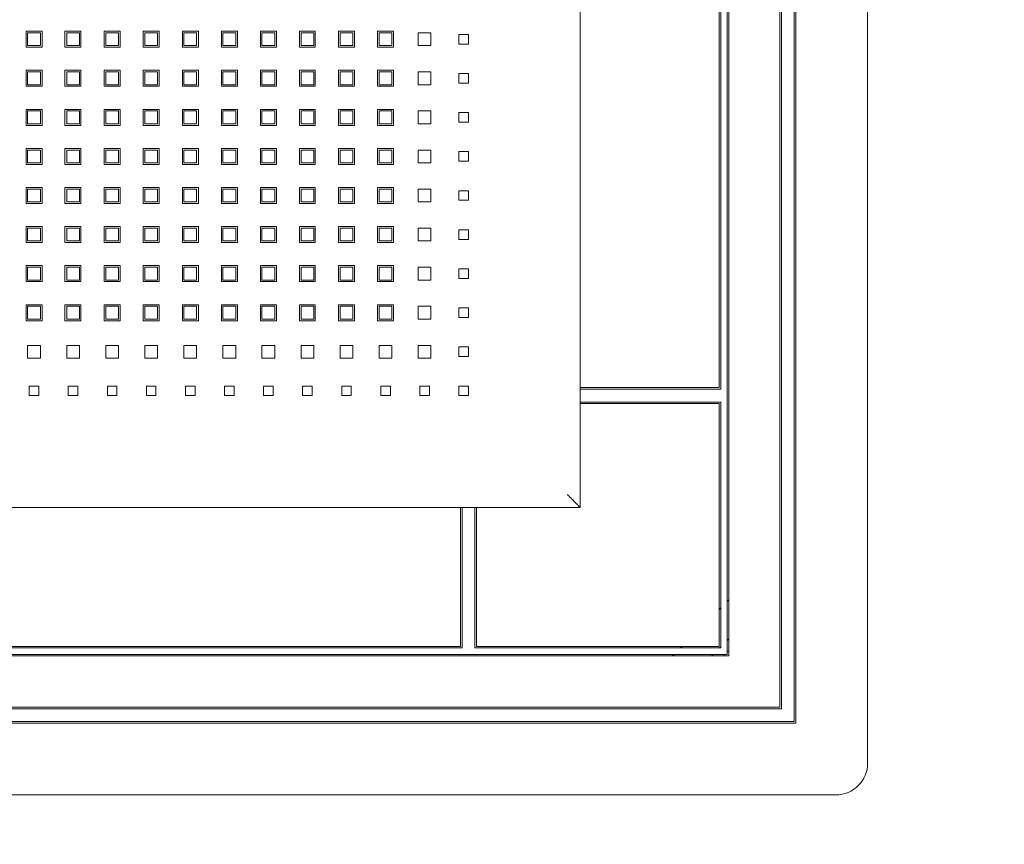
# Model space of a CAD drawing. Header units: millimetres. Extents: x -5941 to 19721, y -9230 to 6433.
# Tile 100 of 204: x 5873 to 5904, y -3952 to -3926. Entities that reach past the tile are written whole.
import ezdxf

# ---------------------------------------------------------------- set-up
doc = ezdxf.new("R2010")
doc.units = ezdxf.units.MM
doc.layers.add('A_wymiary', color=55, linetype='Continuous')
doc.layers.add('GL-urzadzenia', color=6, linetype='Continuous', lineweight=20)
doc.styles.add('ARIAL', font='arial.ttf', dxfattribs={"width": 0.8})
doc.dimstyles.new('100', dxfattribs={"dimscale": 100, "dimtxt": 0.18, "dimasz": 0.013, "dimexe": 0.2, "dimexo": 0, "dimgap": 0.06, "dimtad": 1, "dimdec": 1, "dimrnd": 0.5, "dimzin": 12, "dimdsep": 46, "dimtxsty": 'ARIAL', "dimblk": 'wymiar', "dimcen": 0, "dimdle": 0.2, "dimse1": 1, "dimse2": 1, "dimclrd": 256, "dimclre": 40, "dimclrt": 3, "dimaunit": 1, "dimadec": 0, "dimazin": 0, "dimtfac": 0.4, "dimtdec": 1, "dimtix": 1, "dimtmove": 2, "dimatfit": 3, "dimldrblk": 'wymiar', "dimfxl": 0, "dimtvp": 0.88, "dimtolj": 1, "dimtzin": 12, "dimarcsym": 0})

# ---------------------------------------------------------------- blocks, each defined once
blk = doc.blocks.new('wymiar')
at = {"color": 0, "ltscale": 100}
blk.add_line((0, -6.5), (0, 6.5), dxfattribs=at)
at = {"color": 0, "ltscale": 100, "const_width": 0.5}
blk.add_lwpolyline([(-3.25, -3.25), (3.25, 3.25)], dxfattribs=at)
blk = doc.blocks.new('*D112')
at = {"layer": 'A_wymiary', "lineweight": -2}
blk.add_line((5653.332, -4018.439), (6106.732, -4018.439), dxfattribs=at)
at = {"layer": 'Defpoints', "color": 0}
for p in [(5652.032, -3935.053), (6108.032, -3935.053), (6108.032, -4018.439)]:
    blk.add_point(p, dxfattribs=at)
at = {"layer": 'A_wymiary', "lineweight": -2, "xscale": 1.3, "yscale": 1.3, "zscale": 1.3, "rotation": 180}
blk.add_blockref('wymiar', (5652.032, -4018.439), dxfattribs=at)
at = {"layer": 'A_wymiary', "lineweight": -2, "xscale": 1.3, "yscale": 1.3, "zscale": 1.3}
blk.add_blockref('wymiar', (6108.032, -4018.439), dxfattribs=at)
at = {"layer": 'A_wymiary', "color": 3, "insert": (5880.032, -4003.249), "char_height": 18, "attachment_point": 5, "style": 'ARIAL'}
blk.add_mtext('\\A1;456', dxfattribs=at)
blk = doc.blocks.new('RSen_55_ME_FB_indoor unit - vrv - cassette-wall-floor_daikin - fxza50a2veb - fully flat cassette - fully flat decoration panel_daikin_lxwxh 620x620x306 mm-5003518-bottom')
at = {"lineweight": 18}
for start, end in [(90, 109.6344), (160.281, 179.9211)]:
    blk.add_arc((266.5, -266.5), 1.5, start, end, dxfattribs=at)
blk = doc.blocks.new('RSen_55_ME_FB_SOg - fxza50a2veb - fully flat decoration panel - SH_daikin_tbq - standard-4997338-bottom')
at = {"lineweight": 18}
for p, q in [((310, -300), (310, 300)), ((287, -287), (287, 287)), ((287.5, -287.5), (287.5, 287.5)), ((282.5, 282.5), (282.5, -282.5)), ((283, 283), (283, -283)), ((266, -266), (266, 266)), ((266.5, 266.5), (266.5, -266.5)), ((220, -220), (220, 220)), ((220, 220), (220, -220)), ((263.5, -182.5), (263.5, 182.5)), ((264, 183), (264, -183)), ((46.47, -75.93), (46.47, -70.93)), ((46.47, -70.93), (51.47, -70.93)), ((50.97, -71.43), (46.97, -71.43)), ((46.97, -71.43), (46.97, -75.43)), ((50.97, -75.43), (50.97, -71.43)), ((51.47, -70.93), (51.47, -75.93)), ((58.67, -75.93), (58.67, -70.93)), ((58.67, -70.93), (63.67, -70.93)), ((63.2, -71.43), (59.2, -71.43)), ((59.2, -71.43), (59.2, -75.43)), ((63.2, -75.43), (63.2, -71.43)), ((63.67, -70.93), (63.67, -75.93)), ((70.93, -70.93), (75.93, -70.93)), ((70.93, -75.93), (70.93, -70.93)), ((75.43, -71.43), (71.43, -71.43)), ((71.43, -71.43), (71.43, -75.43)), ((75.43, -75.43), (75.43, -71.43)), ((75.93, -70.93), (75.93, -75.93)), ((83.16, -70.93), (88.16, -70.93)), ((83.16, -75.93), (83.16, -70.93)), ((87.66, -71.43), (83.66, -71.43)), ((83.66, -71.43), (83.66, -75.43)), ((87.66, -75.43), (87.66, -71.43)), ((88.16, -70.93), (88.16, -75.93)), ((95.42, -70.93), (100.42, -70.93)), ((95.42, -75.93), (95.42, -70.93)), ((99.89, -71.43), (95.89, -71.43)), ((95.89, -71.43), (95.89, -75.43)), ((99.89, -75.43), (99.89, -71.43)), ((100.42, -70.93), (100.42, -75.93)), ((107.65, -70.93), (112.65, -70.93)), ((107.65, -75.93), (107.65, -70.93)), ((112.12, -71.43), (108.12, -71.43)), ((108.12, -71.43), (108.12, -75.43)), ((112.12, -75.43), (112.12, -71.43)), ((112.65, -70.93), (112.65, -75.93)), ((119.85, -75.93), (119.85, -70.93)), ((119.85, -70.93), (124.85, -70.93)), ((124.35, -71.43), (120.35, -71.43)), ((120.35, -71.43), (120.35, -75.43)), ((124.35, -75.43), (124.35, -71.43)), ((124.85, -70.93), (124.85, -75.93)), ((132.05, -75.93), (132.05, -70.93)), ((132.05, -70.93), (137.05, -70.93)), ((136.58, -71.43), (132.58, -71.43)), ((132.58, -71.43), (132.58, -75.43)), ((136.58, -75.43), (136.58, -71.43)), ((137.05, -70.93), (137.05, -75.93)), ((144.31, -70.93), (149.31, -70.93)), ((144.31, -75.93), (144.31, -70.93)), ((148.81, -71.43), (144.81, -71.43)), ((144.81, -71.43), (144.81, -75.43)), ((148.81, -75.43), (148.81, -71.43)), ((149.31, -70.93), (149.31, -75.93)), ((156.54, -75.93), (156.54, -70.93)), ((156.54, -70.93), (161.54, -70.93)), ((161.04, -71.43), (157.04, -71.43)), ((157.04, -71.43), (157.04, -75.43)), ((161.04, -75.43), (161.04, -71.43)), ((161.54, -70.93), (161.54, -75.93)), ((169.27, -75.43), (169.27, -71.43)), ((169.27, -71.43), (173.27, -71.43)), ((173.27, -71.43), (173.27, -75.43)), ((182, -74.93), (182, -71.93)), ((182, -71.93), (185, -71.93)), ((185, -71.93), (185, -74.93)), ((51.47, -75.93), (46.47, -75.93)), ((46.97, -75.43), (50.97, -75.43)), ((63.67, -75.93), (58.67, -75.93)), ((59.2, -75.43), (63.2, -75.43)), ((75.93, -75.93), (70.93, -75.93)), ((71.43, -75.43), (75.43, -75.43)), ((88.16, -75.93), (83.16, -75.93)), ((83.66, -75.43), (87.66, -75.43)), ((100.42, -75.93), (95.42, -75.93)), ((95.89, -75.43), (99.89, -75.43)), ((112.65, -75.93), (107.65, -75.93)), ((108.12, -75.43), (112.12, -75.43)), ((124.85, -75.93), (119.85, -75.93)), ((120.35, -75.43), (124.35, -75.43)), ((137.05, -75.93), (132.05, -75.93)), ((132.58, -75.43), (136.58, -75.43)), ((149.31, -75.93), (144.31, -75.93)), ((144.81, -75.43), (148.81, -75.43)), ((161.54, -75.93), (156.54, -75.93)), ((157.04, -75.43), (161.04, -75.43)), ((173.27, -75.43), (169.27, -75.43)), ((185, -74.93), (182, -74.93)), ((46.47, -88.16), (46.47, -83.16)), ((46.47, -83.16), (51.47, -83.16)), ((51.47, -83.16), (51.47, -88.16)), ((58.67, -88.16), (58.67, -83.16)), ((58.67, -83.16), (63.67, -83.16)), ((63.67, -83.16), (63.67, -88.16)), ((70.93, -83.16), (75.93, -83.16)), ((70.93, -88.16), (70.93, -83.16)), ((75.93, -83.16), (75.93, -88.16)), ((83.16, -83.16), (88.16, -83.16)), ((83.16, -88.16), (83.16, -83.16)), ((88.16, -83.16), (88.16, -88.16)), ((95.42, -83.16), (100.42, -83.16)), ((95.42, -88.16), (95.42, -83.16)), ((100.42, -83.16), (100.42, -88.16)), ((107.65, -83.16), (112.65, -83.16)), ((107.65, -88.16), (107.65, -83.16)), ((112.65, -83.16), (112.65, -88.16)), ((119.85, -88.16), (119.85, -83.16)), ((119.85, -83.16), (124.85, -83.16)), ((124.85, -83.16), (124.85, -88.16)), ((132.05, -88.16), (132.05, -83.16)), ((132.05, -83.16), (137.05, -83.16)), ((137.05, -83.16), (137.05, -88.16)), ((144.31, -83.16), (149.31, -83.16)), ((144.31, -88.16), (144.31, -83.16)), ((149.31, -83.16), (149.31, -88.16)), ((156.54, -88.16), (156.54, -83.16)), ((156.54, -83.16), (161.54, -83.16)), ((161.54, -83.16), (161.54, -88.16)), ((50.97, -83.66), (46.97, -83.66)), ((46.97, -83.66), (46.97, -87.66)), ((50.97, -87.66), (50.97, -83.66)), ((63.2, -83.66), (59.2, -83.66)), ((59.2, -83.66), (59.2, -87.66)), ((63.2, -87.66), (63.2, -83.66)), ((75.43, -83.66), (71.43, -83.66)), ((71.43, -83.66), (71.43, -87.66)), ((75.43, -87.66), (75.43, -83.66)), ((87.66, -83.66), (83.66, -83.66)), ((83.66, -83.66), (83.66, -87.66)), ((87.66, -87.66), (87.66, -83.66)), ((99.89, -83.66), (95.89, -83.66)), ((95.89, -83.66), (95.89, -87.66)), ((99.89, -87.66), (99.89, -83.66)), ((112.12, -83.66), (108.12, -83.66)), ((108.12, -83.66), (108.12, -87.66)), ((112.12, -87.66), (112.12, -83.66)), ((124.35, -83.66), (120.35, -83.66)), ((120.35, -83.66), (120.35, -87.66)), ((124.35, -87.66), (124.35, -83.66)), ((136.58, -83.66), (132.58, -83.66)), ((132.58, -83.66), (132.58, -87.66)), ((136.58, -87.66), (136.58, -83.66)), ((148.81, -83.66), (144.81, -83.66)), ((144.81, -83.66), (144.81, -87.66)), ((148.81, -87.66), (148.81, -83.66)), ((161.04, -83.66), (157.04, -83.66)), ((157.04, -83.66), (157.04, -87.66)), ((161.04, -87.66), (161.04, -83.66)), ((169.27, -87.66), (169.27, -83.66)), ((169.27, -83.66), (173.27, -83.66)), ((173.27, -83.66), (173.27, -87.66)), ((182, -87.16), (182, -84.16)), ((182, -84.16), (185, -84.16)), ((185, -84.16), (185, -87.16)), ((51.47, -88.16), (46.47, -88.16)), ((46.97, -87.66), (50.97, -87.66)), ((63.67, -88.16), (58.67, -88.16)), ((59.2, -87.66), (63.2, -87.66)), ((75.93, -88.16), (70.93, -88.16)), ((71.43, -87.66), (75.43, -87.66)), ((88.16, -88.16), (83.16, -88.16)), ((83.66, -87.66), (87.66, -87.66)), ((100.42, -88.16), (95.42, -88.16)), ((95.89, -87.66), (99.89, -87.66)), ((112.65, -88.16), (107.65, -88.16)), ((108.12, -87.66), (112.12, -87.66)), ((124.85, -88.16), (119.85, -88.16)), ((120.35, -87.66), (124.35, -87.66)), ((137.05, -88.16), (132.05, -88.16)), ((132.58, -87.66), (136.58, -87.66)), ((149.31, -88.16), (144.31, -88.16)), ((144.81, -87.66), (148.81, -87.66)), ((161.54, -88.16), (156.54, -88.16)), ((157.04, -87.66), (161.04, -87.66)), ((173.27, -87.66), (169.27, -87.66)), ((185, -87.16), (182, -87.16)), ((46.47, -100.39), (46.47, -95.39)), ((46.47, -95.39), (51.47, -95.39)), ((51.47, -95.39), (51.47, -100.39)), ((58.67, -100.39), (58.67, -95.39)), ((58.67, -95.39), (63.67, -95.39)), ((63.67, -95.39), (63.67, -100.39)), ((70.93, -95.39), (75.93, -95.39)), ((70.93, -100.39), (70.93, -95.39)), ((75.93, -95.39), (75.93, -100.39)), ((83.16, -95.39), (88.16, -95.39)), ((83.16, -100.39), (83.16, -95.39)), ((88.16, -95.39), (88.16, -100.39)), ((95.42, -95.39), (100.42, -95.39)), ((95.42, -100.39), (95.42, -95.39)), ((100.42, -95.39), (100.42, -100.39)), ((107.65, -95.39), (112.65, -95.39)), ((107.65, -100.39), (107.65, -95.39)), ((112.65, -95.39), (112.65, -100.39)), ((119.85, -100.39), (119.85, -95.39)), ((119.85, -95.39), (124.85, -95.39)), ((124.85, -95.39), (124.85, -100.39)), ((132.05, -100.39), (132.05, -95.39)), ((132.05, -95.39), (137.05, -95.39)), ((137.05, -95.39), (137.05, -100.39)), ((144.31, -95.39), (149.31, -95.39)), ((144.31, -100.39), (144.31, -95.39)), ((149.31, -95.39), (149.31, -100.39)), ((156.54, -100.39), (156.54, -95.39)), ((156.54, -95.39), (161.54, -95.39)), ((161.54, -95.39), (161.54, -100.39)), ((50.97, -95.89), (46.97, -95.89)), ((46.97, -95.89), (46.97, -99.89)), ((50.97, -99.89), (50.97, -95.89)), ((63.2, -95.89), (59.2, -95.89)), ((59.2, -95.89), (59.2, -99.89)), ((63.2, -99.89), (63.2, -95.89)), ((75.43, -95.89), (71.43, -95.89)), ((71.43, -95.89), (71.43, -99.89)), ((75.43, -99.89), (75.43, -95.89)), ((87.66, -95.89), (83.66, -95.89)), ((83.66, -95.89), (83.66, -99.89)), ((87.66, -99.89), (87.66, -95.89)), ((99.89, -95.89), (95.89, -95.89)), ((95.89, -95.89), (95.89, -99.89)), ((99.89, -99.89), (99.89, -95.89)), ((112.12, -95.89), (108.12, -95.89)), ((108.12, -95.89), (108.12, -99.89)), ((112.12, -99.89), (112.12, -95.89)), ((124.35, -95.89), (120.35, -95.89)), ((120.35, -95.89), (120.35, -99.89)), ((124.35, -99.89), (124.35, -95.89)), ((136.58, -95.89), (132.58, -95.89)), ((132.58, -95.89), (132.58, -99.89)), ((136.58, -99.89), (136.58, -95.89)), ((148.81, -95.89), (144.81, -95.89)), ((144.81, -95.89), (144.81, -99.89)), ((148.81, -99.89), (148.81, -95.89)), ((161.04, -95.89), (157.04, -95.89)), ((157.04, -95.89), (157.04, -99.89)), ((161.04, -99.89), (161.04, -95.89)), ((169.27, -99.89), (169.27, -95.89)), ((169.27, -95.89), (173.27, -95.89)), ((173.27, -95.89), (173.27, -99.89)), ((182, -99.39), (182, -96.39)), ((182, -96.39), (185, -96.39)), ((185, -96.39), (185, -99.39)), ((51.47, -100.39), (46.47, -100.39)), ((46.97, -99.89), (50.97, -99.89)), ((63.67, -100.39), (58.67, -100.39)), ((59.2, -99.89), (63.2, -99.89)), ((75.93, -100.39), (70.93, -100.39)), ((71.43, -99.89), (75.43, -99.89)), ((88.16, -100.39), (83.16, -100.39)), ((83.66, -99.89), (87.66, -99.89)), ((100.42, -100.39), (95.42, -100.39)), ((95.89, -99.89), (99.89, -99.89)), ((112.65, -100.39), (107.65, -100.39)), ((108.12, -99.89), (112.12, -99.89)), ((124.85, -100.39), (119.85, -100.39)), ((120.35, -99.89), (124.35, -99.89)), ((137.05, -100.39), (132.05, -100.39)), ((132.58, -99.89), (136.58, -99.89)), ((149.31, -100.39), (144.31, -100.39)), ((144.81, -99.89), (148.81, -99.89)), ((161.54, -100.39), (156.54, -100.39)), ((157.04, -99.89), (161.04, -99.89)), ((173.27, -99.89), (169.27, -99.89)), ((185, -99.39), (182, -99.39)), ((46.47, -112.62), (46.47, -107.62)), ((46.47, -107.62), (51.47, -107.62)), ((51.47, -107.62), (51.47, -112.62)), ((58.67, -112.62), (58.67, -107.62)), ((58.67, -107.62), (63.67, -107.62)), ((63.67, -107.62), (63.67, -112.62)), ((70.93, -107.62), (75.93, -107.62)), ((70.93, -112.62), (70.93, -107.62)), ((75.93, -107.62), (75.93, -112.62)), ((83.16, -107.62), (88.16, -107.62)), ((83.16, -112.62), (83.16, -107.62)), ((88.16, -107.62), (88.16, -112.62)), ((95.42, -107.62), (100.42, -107.62)), ((95.42, -112.62), (95.42, -107.62)), ((100.42, -107.62), (100.42, -112.62)), ((107.65, -107.62), (112.65, -107.62)), ((107.65, -112.62), (107.65, -107.62)), ((112.65, -107.62), (112.65, -112.62)), ((119.85, -112.62), (119.85, -107.62)), ((119.85, -107.62), (124.85, -107.62)), ((124.85, -107.62), (124.85, -112.62)), ((132.05, -112.62), (132.05, -107.62)), ((132.05, -107.62), (137.05, -107.62)), ((137.05, -107.62), (137.05, -112.62)), ((144.31, -107.62), (149.31, -107.62)), ((144.31, -112.62), (144.31, -107.62)), ((149.31, -107.62), (149.31, -112.62)), ((156.54, -112.62), (156.54, -107.62)), ((156.54, -107.62), (161.54, -107.62)), ((161.54, -107.62), (161.54, -112.62)), ((50.97, -108.12), (46.97, -108.12)), ((46.97, -108.12), (46.97, -112.12)), ((50.97, -112.12), (50.97, -108.12)), ((63.2, -108.12), (59.2, -108.12)), ((59.2, -108.12), (59.2, -112.12)), ((63.2, -112.12), (63.2, -108.12)), ((75.43, -108.12), (71.43, -108.12)), ((71.43, -108.12), (71.43, -112.12)), ((75.43, -112.12), (75.43, -108.12)), ((87.66, -108.12), (83.66, -108.12)), ((83.66, -108.12), (83.66, -112.12)), ((87.66, -112.12), (87.66, -108.12)), ((99.89, -108.12), (95.89, -108.12)), ((95.89, -108.12), (95.89, -112.12)), ((99.89, -112.12), (99.89, -108.12)), ((112.12, -108.12), (108.12, -108.12)), ((108.12, -108.12), (108.12, -112.12)), ((112.12, -112.12), (112.12, -108.12)), ((124.35, -108.12), (120.35, -108.12)), ((120.35, -108.12), (120.35, -112.12)), ((124.35, -112.12), (124.35, -108.12)), ((136.58, -108.12), (132.58, -108.12)), ((132.58, -108.12), (132.58, -112.12)), ((136.58, -112.12), (136.58, -108.12)), ((148.81, -108.12), (144.81, -108.12)), ((144.81, -108.12), (144.81, -112.12)), ((148.81, -112.12), (148.81, -108.12)), ((161.04, -108.12), (157.04, -108.12)), ((157.04, -108.12), (157.04, -112.12)), ((161.04, -112.12), (161.04, -108.12)), ((169.27, -112.12), (169.27, -108.12)), ((169.27, -108.12), (173.27, -108.12)), ((173.27, -108.12), (173.27, -112.12)), ((182, -111.62), (182, -108.62)), ((182, -108.62), (185, -108.62)), ((185, -108.62), (185, -111.62)), ((51.47, -112.62), (46.47, -112.62)), ((46.97, -112.12), (50.97, -112.12)), ((63.67, -112.62), (58.67, -112.62)), ((59.2, -112.12), (63.2, -112.12)), ((75.93, -112.62), (70.93, -112.62)), ((71.43, -112.12), (75.43, -112.12)), ((88.16, -112.62), (83.16, -112.62)), ((83.66, -112.12), (87.66, -112.12)), ((100.42, -112.62), (95.42, -112.62)), ((95.89, -112.12), (99.89, -112.12)), ((112.65, -112.62), (107.65, -112.62)), ((108.12, -112.12), (112.12, -112.12)), ((124.85, -112.62), (119.85, -112.62)), ((120.35, -112.12), (124.35, -112.12)), ((137.05, -112.62), (132.05, -112.62)), ((132.58, -112.12), (136.58, -112.12)), ((149.31, -112.62), (144.31, -112.62)), ((144.81, -112.12), (148.81, -112.12)), ((161.54, -112.62), (156.54, -112.62)), ((157.04, -112.12), (161.04, -112.12)), ((173.27, -112.12), (169.27, -112.12)), ((185, -111.62), (182, -111.62)), ((46.47, -124.85), (46.47, -119.85)), ((46.47, -119.85), (51.47, -119.85)), ((51.47, -119.85), (51.47, -124.85)), ((58.67, -124.85), (58.67, -119.85)), ((58.67, -119.85), (63.67, -119.85)), ((63.67, -119.85), (63.67, -124.85)), ((70.93, -119.85), (75.93, -119.85)), ((70.93, -124.85), (70.93, -119.85)), ((75.93, -119.85), (75.93, -124.85)), ((83.16, -119.85), (88.16, -119.85)), ((83.16, -124.85), (83.16, -119.85)), ((88.16, -119.85), (88.16, -124.85)), ((95.42, -119.85), (100.42, -119.85)), ((95.42, -124.85), (95.42, -119.85)), ((100.42, -119.85), (100.42, -124.85)), ((107.65, -119.85), (112.65, -119.85)), ((107.65, -124.85), (107.65, -119.85)), ((112.65, -119.85), (112.65, -124.85)), ((119.85, -124.85), (119.85, -119.85)), ((119.85, -119.85), (124.85, -119.85)), ((124.85, -119.85), (124.85, -124.85)), ((132.05, -124.85), (132.05, -119.85)), ((132.05, -119.85), (137.05, -119.85)), ((137.05, -119.85), (137.05, -124.85)), ((144.31, -119.85), (149.31, -119.85)), ((144.31, -124.85), (144.31, -119.85)), ((149.31, -119.85), (149.31, -124.85)), ((156.54, -124.85), (156.54, -119.85)), ((156.54, -119.85), (161.54, -119.85)), ((161.54, -119.85), (161.54, -124.85)), ((50.97, -120.35), (46.97, -120.35)), ((46.97, -120.35), (46.97, -124.35)), ((50.97, -124.35), (50.97, -120.35)), ((63.2, -120.35), (59.2, -120.35)), ((59.2, -120.35), (59.2, -124.35)), ((63.2, -124.35), (63.2, -120.35)), ((75.43, -120.35), (71.43, -120.35)), ((71.43, -120.35), (71.43, -124.35)), ((75.43, -124.35), (75.43, -120.35)), ((87.66, -120.35), (83.66, -120.35)), ((83.66, -120.35), (83.66, -124.35)), ((87.66, -124.35), (87.66, -120.35)), ((99.89, -120.35), (95.89, -120.35)), ((95.89, -120.35), (95.89, -124.35)), ((99.89, -124.35), (99.89, -120.35)), ((112.12, -120.35), (108.12, -120.35)), ((108.12, -120.35), (108.12, -124.35)), ((112.12, -124.35), (112.12, -120.35)), ((124.35, -120.35), (120.35, -120.35)), ((120.35, -120.35), (120.35, -124.35)), ((124.35, -124.35), (124.35, -120.35)), ((136.58, -120.35), (132.58, -120.35)), ((132.58, -120.35), (132.58, -124.35)), ((136.58, -124.35), (136.58, -120.35)), ((148.81, -120.35), (144.81, -120.35)), ((144.81, -120.35), (144.81, -124.35)), ((148.81, -124.35), (148.81, -120.35)), ((161.04, -120.35), (157.04, -120.35)), ((157.04, -120.35), (157.04, -124.35)), ((161.04, -124.35), (161.04, -120.35)), ((169.27, -124.35), (169.27, -120.35)), ((169.27, -120.35), (173.27, -120.35)), ((173.27, -120.35), (173.27, -124.35)), ((182, -123.85), (182, -120.85)), ((182, -120.85), (185, -120.85)), ((185, -120.85), (185, -123.85)), ((51.47, -124.85), (46.47, -124.85)), ((46.97, -124.35), (50.97, -124.35)), ((63.67, -124.85), (58.67, -124.85)), ((59.2, -124.35), (63.2, -124.35)), ((75.93, -124.85), (70.93, -124.85)), ((71.43, -124.35), (75.43, -124.35)), ((88.16, -124.85), (83.16, -124.85)), ((83.66, -124.35), (87.66, -124.35)), ((100.42, -124.85), (95.42, -124.85)), ((95.89, -124.35), (99.89, -124.35)), ((112.65, -124.85), (107.65, -124.85)), ((108.12, -124.35), (112.12, -124.35)), ((124.85, -124.85), (119.85, -124.85)), ((120.35, -124.35), (124.35, -124.35)), ((137.05, -124.85), (132.05, -124.85)), ((132.58, -124.35), (136.58, -124.35)), ((149.31, -124.85), (144.31, -124.85)), ((144.81, -124.35), (148.81, -124.35)), ((161.54, -124.85), (156.54, -124.85)), ((157.04, -124.35), (161.04, -124.35)), ((173.27, -124.35), (169.27, -124.35)), ((185, -123.85), (182, -123.85)), ((46.47, -137.08), (46.47, -132.08)), ((46.47, -132.08), (51.47, -132.08)), ((51.47, -132.08), (51.47, -137.08)), ((58.67, -137.08), (58.67, -132.08)), ((58.67, -132.08), (63.67, -132.08)), ((63.67, -132.08), (63.67, -137.08)), ((70.93, -132.08), (75.93, -132.08)), ((70.93, -137.08), (70.93, -132.08)), ((75.93, -132.08), (75.93, -137.08)), ((83.16, -132.08), (88.16, -132.08)), ((83.16, -137.08), (83.16, -132.08)), ((88.16, -132.08), (88.16, -137.08)), ((95.42, -132.08), (100.42, -132.08)), ((95.42, -137.08), (95.42, -132.08)), ((100.42, -132.08), (100.42, -137.08)), ((107.65, -132.08), (112.65, -132.08)), ((107.65, -137.08), (107.65, -132.08)), ((112.65, -132.08), (112.65, -137.08)), ((119.85, -137.08), (119.85, -132.08)), ((119.85, -132.08), (124.85, -132.08)), ((124.85, -132.08), (124.85, -137.08)), ((132.05, -137.08), (132.05, -132.08)), ((132.05, -132.08), (137.05, -132.08)), ((137.05, -132.08), (137.05, -137.08)), ((144.31, -132.08), (149.31, -132.08)), ((144.31, -137.08), (144.31, -132.08)), ((149.31, -132.08), (149.31, -137.08)), ((156.54, -137.08), (156.54, -132.08)), ((156.54, -132.08), (161.54, -132.08)), ((161.54, -132.08), (161.54, -137.08)), ((50.97, -132.58), (46.97, -132.58)), ((46.97, -132.58), (46.97, -136.58)), ((50.97, -136.58), (50.97, -132.58)), ((63.2, -132.58), (59.2, -132.58)), ((59.2, -132.58), (59.2, -136.58)), ((63.2, -136.58), (63.2, -132.58)), ((75.43, -132.58), (71.43, -132.58)), ((71.43, -132.58), (71.43, -136.58)), ((75.43, -136.58), (75.43, -132.58)), ((87.66, -132.58), (83.66, -132.58)), ((83.66, -132.58), (83.66, -136.58)), ((87.66, -136.58), (87.66, -132.58)), ((99.89, -132.58), (95.89, -132.58)), ((95.89, -132.58), (95.89, -136.58)), ((99.89, -136.58), (99.89, -132.58)), ((112.12, -132.58), (108.12, -132.58)), ((108.12, -132.58), (108.12, -136.58)), ((112.12, -136.58), (112.12, -132.58)), ((124.35, -132.58), (120.35, -132.58)), ((120.35, -132.58), (120.35, -136.58)), ((124.35, -136.58), (124.35, -132.58)), ((136.58, -132.58), (132.58, -132.58)), ((132.58, -132.58), (132.58, -136.58)), ((136.58, -136.58), (136.58, -132.58)), ((148.81, -132.58), (144.81, -132.58)), ((144.81, -132.58), (144.81, -136.58)), ((148.81, -136.58), (148.81, -132.58)), ((161.04, -132.58), (157.04, -132.58)), ((157.04, -132.58), (157.04, -136.58)), ((161.04, -136.58), (161.04, -132.58)), ((169.27, -136.58), (169.27, -132.58)), ((169.27, -132.58), (173.27, -132.58)), ((173.27, -132.58), (173.27, -136.58)), ((182, -136.08), (182, -133.08)), ((182, -133.08), (185, -133.08)), ((185, -133.08), (185, -136.08)), ((51.47, -137.08), (46.47, -137.08)), ((46.97, -136.58), (50.97, -136.58)), ((63.67, -137.08), (58.67, -137.08)), ((59.2, -136.58), (63.2, -136.58)), ((75.93, -137.08), (70.93, -137.08)), ((71.43, -136.58), (75.43, -136.58)), ((88.16, -137.08), (83.16, -137.08)), ((83.66, -136.58), (87.66, -136.58)), ((100.42, -137.08), (95.42, -137.08)), ((95.89, -136.58), (99.89, -136.58)), ((112.65, -137.08), (107.65, -137.08)), ((108.12, -136.58), (112.12, -136.58)), ((124.85, -137.08), (119.85, -137.08)), ((120.35, -136.58), (124.35, -136.58)), ((137.05, -137.08), (132.05, -137.08)), ((132.58, -136.58), (136.58, -136.58)), ((149.31, -137.08), (144.31, -137.08)), ((144.81, -136.58), (148.81, -136.58)), ((161.54, -137.08), (156.54, -137.08)), ((157.04, -136.58), (161.04, -136.58)), ((173.27, -136.58), (169.27, -136.58)), ((185, -136.08), (182, -136.08)), ((46.47, -149.31), (46.47, -144.31)), ((46.47, -144.31), (51.47, -144.31)), ((50.97, -144.81), (46.97, -144.81)), ((46.97, -144.81), (46.97, -148.81)), ((50.97, -148.81), (50.97, -144.81)), ((51.47, -144.31), (51.47, -149.31)), ((58.67, -149.31), (58.67, -144.31)), ((58.67, -144.31), (63.67, -144.31)), ((63.2, -144.81), (59.2, -144.81)), ((59.2, -144.81), (59.2, -148.81)), ((63.2, -148.81), (63.2, -144.81)), ((63.67, -144.31), (63.67, -149.31)), ((70.93, -144.31), (75.93, -144.31)), ((70.93, -149.31), (70.93, -144.31)), ((75.43, -144.81), (71.43, -144.81)), ((71.43, -144.81), (71.43, -148.81)), ((75.43, -148.81), (75.43, -144.81)), ((75.93, -144.31), (75.93, -149.31)), ((83.16, -144.31), (88.16, -144.31)), ((83.16, -149.31), (83.16, -144.31)), ((87.66, -144.81), (83.66, -144.81)), ((83.66, -144.81), (83.66, -148.81)), ((87.66, -148.81), (87.66, -144.81)), ((88.16, -144.31), (88.16, -149.31)), ((95.42, -144.31), (100.42, -144.31)), ((95.42, -149.31), (95.42, -144.31)), ((99.89, -144.81), (95.89, -144.81)), ((95.89, -144.81), (95.89, -148.81)), ((99.89, -148.81), (99.89, -144.81)), ((100.42, -144.31), (100.42, -149.31)), ((107.65, -144.31), (112.65, -144.31)), ((107.65, -149.31), (107.65, -144.31)), ((112.12, -144.81), (108.12, -144.81)), ((108.12, -144.81), (108.12, -148.81)), ((112.12, -148.81), (112.12, -144.81)), ((112.65, -144.31), (112.65, -149.31)), ((119.85, -149.31), (119.85, -144.31)), ((119.85, -144.31), (124.85, -144.31)), ((124.35, -144.81), (120.35, -144.81)), ((120.35, -144.81), (120.35, -148.81)), ((124.35, -148.81), (124.35, -144.81)), ((124.85, -144.31), (124.85, -149.31)), ((132.05, -149.31), (132.05, -144.31)), ((132.05, -144.31), (137.05, -144.31)), ((136.58, -144.81), (132.58, -144.81)), ((132.58, -144.81), (132.58, -148.81)), ((136.58, -148.81), (136.58, -144.81)), ((137.05, -144.31), (137.05, -149.31)), ((144.31, -144.31), (149.31, -144.31)), ((144.31, -149.31), (144.31, -144.31)), ((148.81, -144.81), (144.81, -144.81)), ((144.81, -144.81), (144.81, -148.81)), ((148.81, -148.81), (148.81, -144.81)), ((149.31, -144.31), (149.31, -149.31)), ((156.54, -149.31), (156.54, -144.31)), ((156.54, -144.31), (161.54, -144.31)), ((161.04, -144.81), (157.04, -144.81)), ((157.04, -144.81), (157.04, -148.81)), ((161.04, -148.81), (161.04, -144.81)), ((161.54, -144.31), (161.54, -149.31)), ((169.27, -148.81), (169.27, -144.81)), ((169.27, -144.81), (173.27, -144.81)), ((173.27, -144.81), (173.27, -148.81)), ((182, -148.31), (182, -145.31)), ((182, -145.31), (185, -145.31)), ((185, -145.31), (185, -148.31)), ((51.47, -149.31), (46.47, -149.31)), ((46.97, -148.81), (50.97, -148.81)), ((63.67, -149.31), (58.67, -149.31)), ((59.2, -148.81), (63.2, -148.81)), ((75.93, -149.31), (70.93, -149.31)), ((71.43, -148.81), (75.43, -148.81)), ((88.16, -149.31), (83.16, -149.31)), ((83.66, -148.81), (87.66, -148.81)), ((100.42, -149.31), (95.42, -149.31)), ((95.89, -148.81), (99.89, -148.81)), ((112.65, -149.31), (107.65, -149.31)), ((108.12, -148.81), (112.12, -148.81)), ((124.85, -149.31), (119.85, -149.31)), ((120.35, -148.81), (124.35, -148.81)), ((137.05, -149.31), (132.05, -149.31)), ((132.58, -148.81), (136.58, -148.81)), ((149.31, -149.31), (144.31, -149.31)), ((144.81, -148.81), (148.81, -148.81)), ((161.54, -149.31), (156.54, -149.31)), ((157.04, -148.81), (161.04, -148.81)), ((173.27, -148.81), (169.27, -148.81)), ((185, -148.31), (182, -148.31)), ((46.47, -161.54), (46.47, -156.54)), ((46.47, -156.54), (51.47, -156.54)), ((50.97, -157.04), (46.97, -157.04)), ((46.97, -157.04), (46.97, -161.04)), ((50.97, -161.04), (50.97, -157.04)), ((51.47, -156.54), (51.47, -161.54)), ((58.67, -161.54), (58.67, -156.54)), ((58.67, -156.54), (63.67, -156.54)), ((63.2, -157.04), (59.2, -157.04)), ((59.2, -157.04), (59.2, -161.04)), ((63.2, -161.04), (63.2, -157.04)), ((63.67, -156.54), (63.67, -161.54)), ((70.93, -156.54), (75.93, -156.54)), ((70.93, -161.54), (70.93, -156.54)), ((75.43, -157.04), (71.43, -157.04)), ((71.43, -157.04), (71.43, -161.04)), ((75.43, -161.04), (75.43, -157.04)), ((75.93, -156.54), (75.93, -161.54)), ((83.16, -156.54), (88.16, -156.54)), ((83.16, -161.54), (83.16, -156.54)), ((87.66, -157.04), (83.66, -157.04)), ((83.66, -157.04), (83.66, -161.04)), ((87.66, -161.04), (87.66, -157.04)), ((88.16, -156.54), (88.16, -161.54)), ((95.42, -156.54), (100.42, -156.54)), ((95.42, -161.54), (95.42, -156.54)), ((99.89, -157.04), (95.89, -157.04)), ((95.89, -157.04), (95.89, -161.04)), ((99.89, -161.04), (99.89, -157.04)), ((100.42, -156.54), (100.42, -161.54)), ((107.65, -156.54), (112.65, -156.54)), ((107.65, -161.54), (107.65, -156.54)), ((112.12, -157.04), (108.12, -157.04)), ((108.12, -157.04), (108.12, -161.04)), ((112.12, -161.04), (112.12, -157.04)), ((112.65, -156.54), (112.65, -161.54)), ((119.85, -161.54), (119.85, -156.54)), ((119.85, -156.54), (124.85, -156.54)), ((124.35, -157.04), (120.35, -157.04)), ((120.35, -157.04), (120.35, -161.04)), ((124.35, -161.04), (124.35, -157.04)), ((124.85, -156.54), (124.85, -161.54)), ((132.05, -161.54), (132.05, -156.54)), ((132.05, -156.54), (137.05, -156.54)), ((136.58, -157.04), (132.58, -157.04)), ((132.58, -157.04), (132.58, -161.04)), ((136.58, -161.04), (136.58, -157.04)), ((137.05, -156.54), (137.05, -161.54)), ((144.31, -156.54), (149.31, -156.54)), ((144.31, -161.54), (144.31, -156.54)), ((148.81, -157.04), (144.81, -157.04)), ((144.81, -157.04), (144.81, -161.04)), ((148.81, -161.04), (148.81, -157.04)), ((149.31, -156.54), (149.31, -161.54)), ((156.54, -161.54), (156.54, -156.54)), ((156.54, -156.54), (161.54, -156.54)), ((161.04, -157.04), (157.04, -157.04)), ((157.04, -157.04), (157.04, -161.04)), ((161.04, -161.04), (161.04, -157.04)), ((161.54, -156.54), (161.54, -161.54)), ((169.27, -161.04), (169.27, -157.04)), ((169.27, -157.04), (173.27, -157.04)), ((173.27, -157.04), (173.27, -161.04)), ((182, -160.54), (182, -157.54)), ((182, -157.54), (185, -157.54)), ((185, -157.54), (185, -160.54)), ((51.47, -161.54), (46.47, -161.54)), ((46.97, -161.04), (50.97, -161.04)), ((63.67, -161.54), (58.67, -161.54)), ((59.2, -161.04), (63.2, -161.04)), ((75.93, -161.54), (70.93, -161.54)), ((71.43, -161.04), (75.43, -161.04)), ((88.16, -161.54), (83.16, -161.54)), ((83.66, -161.04), (87.66, -161.04)), ((100.42, -161.54), (95.42, -161.54)), ((95.89, -161.04), (99.89, -161.04)), ((112.65, -161.54), (107.65, -161.54)), ((108.12, -161.04), (112.12, -161.04)), ((124.85, -161.54), (119.85, -161.54)), ((120.35, -161.04), (124.35, -161.04)), ((137.05, -161.54), (132.05, -161.54)), ((132.58, -161.04), (136.58, -161.04)), ((149.31, -161.54), (144.31, -161.54)), ((144.81, -161.04), (148.81, -161.04)), ((161.54, -161.54), (156.54, -161.54)), ((157.04, -161.04), (161.04, -161.04)), ((173.27, -161.04), (169.27, -161.04)), ((185, -160.54), (182, -160.54)), ((46.97, -173.27), (46.97, -169.27)), ((46.97, -169.27), (50.97, -169.27)), ((50.97, -169.27), (50.97, -173.27)), ((59.2, -173.27), (59.2, -169.27)), ((59.2, -169.27), (63.2, -169.27)), ((63.2, -169.27), (63.2, -173.27)), ((71.43, -173.27), (71.43, -169.27)), ((71.43, -169.27), (75.43, -169.27)), ((75.43, -169.27), (75.43, -173.27)), ((83.66, -173.27), (83.66, -169.27)), ((83.66, -169.27), (87.66, -169.27)), ((87.66, -169.27), (87.66, -173.27)), ((95.89, -173.27), (95.89, -169.27)), ((95.89, -169.27), (99.89, -169.27)), ((99.89, -169.27), (99.89, -173.27)), ((108.12, -173.27), (108.12, -169.27)), ((108.12, -169.27), (112.12, -169.27)), ((112.12, -169.27), (112.12, -173.27)), ((120.35, -173.27), (120.35, -169.27)), ((120.35, -169.27), (124.35, -169.27)), ((124.35, -169.27), (124.35, -173.27)), ((132.58, -173.27), (132.58, -169.27)), ((132.58, -169.27), (136.58, -169.27)), ((136.58, -169.27), (136.58, -173.27)), ((144.81, -173.27), (144.81, -169.27)), ((144.81, -169.27), (148.81, -169.27)), ((148.81, -169.27), (148.81, -173.27)), ((157.04, -173.27), (157.04, -169.27)), ((157.04, -169.27), (161.04, -169.27)), ((161.04, -169.27), (161.04, -173.27)), ((169.27, -173.27), (169.27, -169.27)), ((169.27, -169.27), (173.27, -169.27)), ((173.27, -169.27), (173.27, -173.27)), ((182, -172.77), (182, -169.77)), ((182, -169.77), (185, -169.77)), ((185, -169.77), (185, -172.77)), ((50.97, -173.27), (46.97, -173.27)), ((63.2, -173.27), (59.2, -173.27)), ((75.43, -173.27), (71.43, -173.27)), ((87.66, -173.27), (83.66, -173.27)), ((99.89, -173.27), (95.89, -173.27)), ((112.12, -173.27), (108.12, -173.27)), ((124.35, -173.27), (120.35, -173.27)), ((136.58, -173.27), (132.58, -173.27)), ((148.81, -173.27), (144.81, -173.27)), ((161.04, -173.27), (157.04, -173.27)), ((173.27, -173.27), (169.27, -173.27)), ((185, -172.77), (182, -172.77)), ((47.47, -182), (50.47, -182)), ((47.47, -185), (47.47, -182)), ((50.47, -182), (50.47, -185)), ((59.7, -182), (62.7, -182)), ((59.7, -185), (59.7, -182)), ((62.7, -182), (62.7, -185)), ((71.93, -182), (74.93, -182)), ((71.93, -185), (71.93, -182)), ((74.93, -182), (74.93, -185)), ((84.16, -182), (87.16, -182)), ((84.16, -185), (84.16, -182)), ((87.16, -182), (87.16, -185)), ((96.39, -182), (99.39, -182)), ((96.39, -185), (96.39, -182)), ((99.39, -182), (99.39, -185)), ((108.62, -182), (111.62, -182)), ((108.62, -185), (108.62, -182)), ((111.62, -182), (111.62, -185)), ((120.85, -182), (123.85, -182)), ((120.85, -185), (120.85, -182)), ((123.85, -182), (123.85, -185)), ((133.08, -182), (136.08, -182)), ((133.08, -185), (133.08, -182)), ((136.08, -182), (136.08, -185)), ((145.31, -182), (148.31, -182)), ((145.31, -185), (145.31, -182)), ((148.31, -182), (148.31, -185)), ((157.54, -182), (160.54, -182)), ((157.54, -185), (157.54, -182)), ((160.54, -182), (160.54, -185)), ((169.77, -182), (172.77, -182)), ((169.77, -185), (169.77, -182)), ((172.77, -182), (172.77, -185)), ((182, -185), (182, -182)), ((182, -182), (185, -182)), ((185, -182), (185, -185)), ((220, -182.5), (222.14, -182.5)), ((222.14, -183), (220, -183)), ((222.14, -182.5), (263.5, -182.5)), ((264, -183), (222.14, -183)), ((50.47, -185), (47.47, -185)), ((62.7, -185), (59.7, -185)), ((74.93, -185), (71.93, -185)), ((87.16, -185), (84.16, -185)), ((99.39, -185), (96.39, -185)), ((111.62, -185), (108.62, -185)), ((123.85, -185), (120.85, -185)), ((136.08, -185), (133.08, -185)), ((148.31, -185), (145.31, -185)), ((160.54, -185), (157.54, -185)), ((172.77, -185), (169.77, -185)), ((185, -185), (182, -185)), ((220, -187), (222.14, -187)), ((222.14, -187.5), (220, -187.5)), ((222.14, -187), (264, -187)), ((263.5, -187.5), (222.14, -187.5)), ((263.5, -263.5), (263.5, -187.5)), ((263.5, -187.5), (263.5, -187.5)), ((264, -187), (264, -264)), ((-220, -220), (220, -220)), ((220, -220), (-220, -220)), ((182.5, -222.14), (182.5, -220)), ((183, -220), (183, -222.14)), ((187, -222.14), (187, -220)), ((187.5, -220), (187.5, -222.14)), ((182.5, -263.5), (182.5, -222.14)), ((183, -222.14), (183, -264)), ((187, -264), (187, -222.14)), ((187.5, -222.14), (187.5, -263.5)), ((266.5, -248.93), (266, -249.43)), ((264, -251.43), (263.5, -251.93)), ((266, -261.63), (266.5, -261.13)), ((183, -264), (-183, -264)), ((-182.5, -263.5), (182.5, -263.5)), ((264, -264), (187, -264)), ((187.5, -263.5), (263.5, -263.5)), ((251.93, -263.5), (251.43, -264)), ((263.63, -264), (264, -263.63)), ((266.5, -266.5), (-266.5, -266.5)), ((-266, -266), (266, -266)), ((249.43, -266), (248.93, -266.5)), ((261.28, -266.35), (261.63, -266)), ((283, -283), (-283, -283)), ((282.5, -282.5), (-282.5, -282.5)), ((-287.5, -287.5), (287.5, -287.5)), ((-287, -287), (287, -287)), ((-300, -310), (300, -310))]:
    blk.add_line(p, q, dxfattribs=at)
for centre, radius, start, end in [((263.93, -269), 3.75, 135, 137.9328), ((300, -300), 10, 270, 360)]:
    blk.add_arc(centre, radius, start, end, dxfattribs=at)
blk.add_open_spline([(220, -220), (220, -220), (219.93, -219.93), (219.71, -219.71), (219.47, -219.47), (219.23, -219.23), (219.01, -219.01), (218.77, -218.77), (218.51, -218.51), (218.22, -218.22), (217.93, -217.93), (217.54, -217.54), (216.87, -216.87), (216.35, -216.36), (216, -216)], degree=3, knots=[-1, -1, -1, -1, -0.833333, -0.75, -0.666667, -0.583333, -0.541667, -0.5, -0.416667, -0.375, -0.333333, -0.25, -0.166667, 0, 0, 0, 0], dxfattribs=at)
blk = doc.blocks.new('2658cea6-5bf1-4a8d-8ecb-1a42f1d0a86a')
at = {"lineweight": 18}
for name in ['RSen_55_ME_FB_SOg - fxza50a2veb - fully flat decoration panel - SH_daikin_tbq - standard-4997338-bottom', 'RSen_55_ME_FB_indoor unit - vrv - cassette-wall-floor_daikin - fxza50a2veb - fully flat cassette - fully flat decoration panel_daikin_lxwxh 620x620x306 mm-5003518-bottom']:
    blk.add_blockref(name, (0, 0), dxfattribs=at)
blk = doc.blocks.new('116a95a6-ef70-443d-9a1b-21b416471860')
at = {"layer": 'GL-urzadzenia', "xscale": 0.1, "yscale": 0.1, "zscale": 0.1}
blk.add_blockref('2658cea6-5bf1-4a8d-8ecb-1a42f1d0a86a', (35.05, -31), dxfattribs=at)

msp = doc.modelspace()

# ---------------------------------------------------------------- block references
at = {"layer": 'GL-urzadzenia'}
msp.add_blockref('116a95a6-ef70-443d-9a1b-21b416471860', (5833.982, -3888.085), dxfattribs=at)

# ---------------------------------------------------------------- dimensions: what is measured, and where the dimension line sits
at = {"layer": 'A_wymiary'}
dim = msp.add_linear_dim(base=(6108.032, -4018.439), p1=(5652.032, -3935.053), p2=(6108.032, -3935.053), dimstyle='100', dxfattribs=at)
dim.commit()
dim.dimension.update_dxf_attribs({"geometry": '*D112', "text_midpoint": (5880.032, -4003.249)})

doc.saveas('drawing.dxf')
